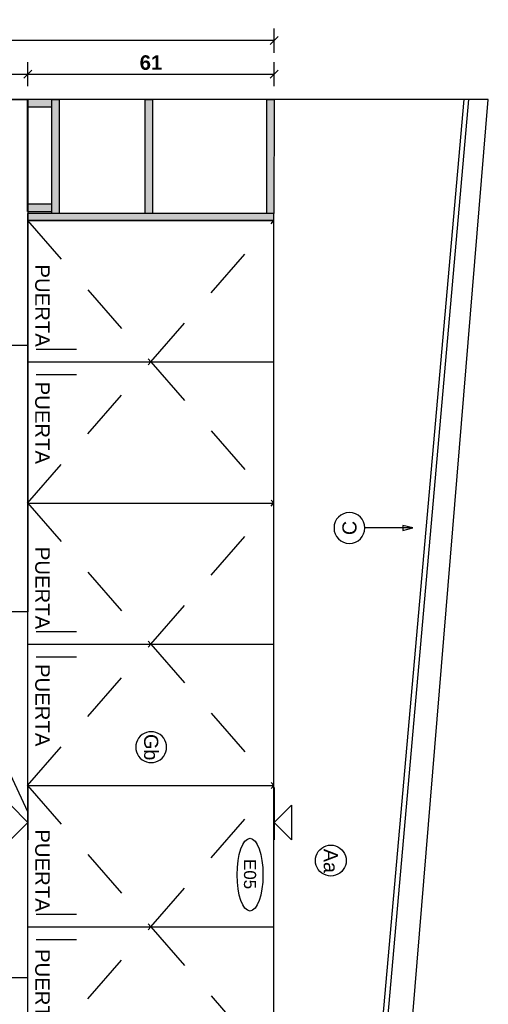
# Model space of a CAD drawing. Header units: millimetres. Extents: x -989 to -850, y -581 to -509.
# Tile 30 of 52: x -952.85 to -951.69, y -575.19 to -572.75. Entities that reach past the tile are written whole.
import ezdxf
from ezdxf.enums import TextEntityAlignment as Align

# ---------------------------------------------------------------- set-up
doc = ezdxf.new("R2010")
doc.units = ezdxf.units.MM
doc.header["$LTSCALE"] = 0.2
doc.set_wipeout_variables(frame=1)
doc.linetypes.add('HIDDEN2', pattern=[4.7625, 3.175, -1.5875])
for name, color, linetype in [('A-ALBA-0', 253, 'Continuous'), ('A-ALBA-4', 6, 'Continuous'), ('A-ANNO-NIV', 2, 'Continuous'), ('A-ANNO-PLANI @ 20', 1, 'Continuous'), ('A-ANNO-SIMB @ 20', 2, 'Continuous'), ('A-ANOT-COTA-PARC', 1, 'Continuous'), ('A-ANOT-NIVL @ 20', 2, 'Continuous'), ('A-ANOT-TTEC', 1, 'Continuous'), ('AE-ALBA-1', 1, 'Continuous'), ('TXT COTA', 3, 'Continuous')]:
    doc.layers.add(name, color=color, linetype=linetype)
doc.styles.add('BIS-ANOT', font='swiss.ttf')
doc.styles.add('BIS-COTA', font='swissb.ttf')
doc.styles.add('BIS-TXT', font='swiss.ttf')
doc.styles.add('E5-100', font='micross.ttf')
doc.dimstyles.new('BIS-COTA-NIVE', dxfattribs={"dimscale": 1.8, "dimtxt": 0.0018, "dimasz": 0.0015, "dimexe": 0, "dimexo": 0, "dimgap": 0.0027, "dimtad": 2, "dimtih": 1, "dimtoh": 1, "dimzin": 1, "dimdsep": 46, "dimtxsty": 'BIS-COTA', "dimblk1": 'MARK1', "dimblk2": 'MARK2', "dimsah": 1, "dimcen": 0.0015, "dimclrd": 1, "dimclre": 1, "dimaunit": 1, "dimadec": 0, "dimazin": 0, "dimtfac": 1, "dimtix": 1, "dimtofl": 0, "dimtmove": 2, "dimatfit": 3, "dimldrblk": 'MARK1', "dimfxl": 1, "dimtolj": 1, "dimarcsym": 0})
doc.dimstyles.new('BIS-COTA-PARC', dxfattribs={"dimscale": 0, "dimtxt": 0.0018, "dimasz": 0.001, "dimexe": 0.0015, "dimexo": 0, "dimgap": 0.0005, "dimtad": 1, "dimdec": 0, "dimlfac": 100, "dimzin": 9, "dimdsep": 46, "dimtxsty": 'BIS-COTA', "dimblk": 'OBLIQUE', "dimcen": 2.5, "dimclrd": 256, "dimclre": 251, "dimclrt": 2, "dimadec": 1, "dimazin": 2, "dimtfac": 1, "dimtdec": 0, "dimtix": 1, "dimtmove": 2, "dimatfit": 3, "dimldrblk": 'DOT', "dimfxl": 0.0015, "dimfxlon": 1, "dimtolj": 1, "dimtzin": 0, "dimarcsym": 0})

# ---------------------------------------------------------------- blocks, each defined once
blk = doc.blocks.new('_Oblique')
at = {"layer": 'TXT COTA', "color": 0, "lineweight": -2}
blk.add_line((-0.5, -0.5), (0.5, 0.5), dxfattribs=at)
blk = doc.blocks.new('*D627')
at = {"layer": 'A-ANOT-COTA-PARC', "color": 251, "lineweight": -2, "transparency": 16777216}
for p, q in [((-954.5142, -572.9447), (-954.4542, -572.9447)), ((-954.4542, -576.3447), (-954.5142, -576.3447))]:
    blk.add_line(p, q, dxfattribs=at)
at = {"layer": 'A-ANOT-COTA-PARC', "lineweight": -2, "transparency": 16777216}
blk.add_line((-954.4842, -576.3447), (-954.4842, -572.9447), dxfattribs=at)
at = {"layer": 'Defpoints', "color": 0, "transparency": 16777216}
for p in [(-955.105, -572.9447), (-954.4842, -572.9447), (-952.1202, -576.3447)]:
    blk.add_point(p, dxfattribs=at)
at = {"layer": 'A-ANOT-COTA-PARC', "lineweight": -2, "transparency": 16777216, "xscale": 0.02, "yscale": 0.02, "zscale": 0.02}
for p, rotation in [((-954.4842, -572.9447), 90), ((-954.4842, -576.3447), 270)]:
    blk.add_blockref('_Oblique', p, dxfattribs=dict(at, rotation=rotation))
at = {"layer": 'A-ANOT-COTA-PARC', "color": 2, "transparency": 16777216, "insert": (-954.5127, -574.6447), "char_height": 0.036, "attachment_point": 5, "rotation": 90, "style": 'BIS-COTA'}
blk.add_mtext('\\A1;340', dxfattribs=at)
blk = doc.blocks.new('_Dot')
at = {"color": 0, "linetype": 'ByBlock', "lineweight": -2}
blk.add_line((-0.5, 0), (-1, 0), dxfattribs=at)
at = {"color": 0, "linetype": 'ByBlock', "const_width": 0.5}
blk.add_lwpolyline([(-0.25, 0, 1), (0.25, 0, 1)], format="xyb", close=True, dxfattribs=at)
blk = doc.blocks.new('A-ANNO-NOM-2')
blk.add_wipeout([(0, -0.00191), (0.0003, -0.00189), (0.00059, -0.00182), (0.00087, -0.0017), (0.00112, -0.00155), (0.00135, -0.00135), (0.00155, -0.00112), (0.0017, -0.00087), (0.00182, -0.00059), (0.00189, -0.0003), (0.00191, 0), (0.00189, 0.0003), (0.00182, 0.00059), (0.0017, 0.00087), (0.00155, 0.00112), (0.00135, 0.00135), (0.00112, 0.00155), (0.00087, 0.0017), (0.00059, 0.00182), (0.0003, 0.00189), (0, 0.00191), (-0.0003, 0.00189), (-0.00059, 0.00182), (-0.00087, 0.0017), (-0.00112, 0.00155), (-0.00135, 0.00135), (-0.00155, 0.00112), (-0.0017, 0.00087), (-0.00182, 0.00059), (-0.00189, 0.0003), (-0.00191, 0), (-0.00189, -0.0003), (-0.00182, -0.00059), (-0.0017, -0.00087), (-0.00155, -0.00112), (-0.00135, -0.00135), (-0.00112, -0.00155), (-0.00087, -0.0017), (-0.00059, -0.00182), (-0.0003, -0.00189)])
blk.add_lwpolyline([(0, -0.00191), (0.0003, -0.00189), (0.00059, -0.00182), (0.00087, -0.0017), (0.00112, -0.00155), (0.00135, -0.00135), (0.00155, -0.00112), (0.0017, -0.00087), (0.00182, -0.00059), (0.00189, -0.0003), (0.00191, 0), (0.00189, 0.0003), (0.00182, 0.00059), (0.0017, 0.00087), (0.00155, 0.00112), (0.00135, 0.00135), (0.00112, 0.00155), (0.00087, 0.0017), (0.00059, 0.00182), (0.0003, 0.00189), (0, 0.00191), (-0.0003, 0.00189), (-0.00059, 0.00182), (-0.00087, 0.0017), (-0.00112, 0.00155), (-0.00135, 0.00135), (-0.00155, 0.00112), (-0.0017, 0.00087), (-0.00182, 0.00059), (-0.00189, 0.0003), (-0.00191, 0), (-0.00189, -0.0003), (-0.00182, -0.00059), (-0.0017, -0.00087), (-0.00155, -0.00112), (-0.00135, -0.00135), (-0.00112, -0.00155), (-0.00087, -0.0017), (-0.00059, -0.00182), (-0.0003, -0.00189)], close=True)
at = {"color": 1, "linetype": 'Continuous', "style": 'E5-100'}
blk.add_attdef('LETRA', text='', height=0.00175, dxfattribs=at).set_placement((0, 0), align=Align.MIDDLE_CENTER)
blk = doc.blocks.new('*U61')
blk.add_lwpolyline([(0, 0.00785), (0.00031, 0.0066), (-0.00031, 0.0066)], close=True)
blk.add_wipeout([(0, -0.00191), (0.0003, -0.00189), (0.00059, -0.00182), (0.00087, -0.0017), (0.00112, -0.00155), (0.00135, -0.00135), (0.00155, -0.00112), (0.0017, -0.00087), (0.00182, -0.00059), (0.00189, -0.0003), (0.00191, 0), (0.00189, 0.0003), (0.00182, 0.00059), (0.0017, 0.00087), (0.00155, 0.00112), (0.00135, 0.00135), (0.00112, 0.00155), (0.00087, 0.0017), (0.00059, 0.00182), (0.0003, 0.00189), (0, 0.00191), (-0.0003, 0.00189), (-0.00059, 0.00182), (-0.00087, 0.0017), (-0.00112, 0.00155), (-0.00135, 0.00135), (-0.00155, 0.00112), (-0.0017, 0.00087), (-0.00182, 0.00059), (-0.00189, 0.0003), (-0.00191, 0), (-0.00189, -0.0003), (-0.00182, -0.00059), (-0.0017, -0.00087), (-0.00155, -0.00112), (-0.00135, -0.00135), (-0.00112, -0.00155), (-0.00087, -0.0017), (-0.00059, -0.00182), (-0.0003, -0.00189)])
at = {"linetype": 'Continuous'}
blk.add_line((0, 0.00785), (0, 0.00191), dxfattribs=at)
blk.add_circle((0, 0), 0.00191)
at = {"color": 1, "linetype": 'Continuous', "style": 'E5-100'}
blk.add_attdef('LETRA', text='', height=0.00175, dxfattribs=at).set_placement((0, 0), align=Align.MIDDLE_CENTER)
blk = doc.blocks.new('*U547')
blk.add_wipeout([(0, 0), (0.00215, 0.00215), (-0.00215, 0.00215)])
at = {"color": 0, "linetype": 'Continuous'}
blk.add_line((-0.0043, 0), (0.00215, 0), dxfattribs=at)
at = {"color": 0, "linetype": 'Continuous', "ltscale": 5}
blk.add_lwpolyline([(-0.00215, 0.00215), (0.00215, 0.00215), (0, 0), (-0.00215, 0.00215)], dxfattribs=at)
blk = doc.blocks.new('*U539')
blk.add_wipeout([(0, 0), (0.00215, -0.00215), (-0.00215, -0.00215)])
at = {"color": 0, "linetype": 'Continuous'}
blk.add_line((-0.0043, 0), (0.00215, 0), dxfattribs=at)
at = {"color": 0, "linetype": 'Continuous', "ltscale": 5}
blk.add_lwpolyline([(-0.00215, -0.00215), (0.00215, -0.00215), (0, 0), (-0.00215, -0.00215)], dxfattribs=at)
blk = doc.blocks.new('*D584')
at = {"layer": 'A-ANNO-NIV', "color": 1, "lineweight": -2, "transparency": 16777216}
for p, q in [((-952.8319, -574.7088), (-952.907, -574.5484)), ((-952.907, -574.5484), (-952.907, -574.6084)), ((-952.8319, -574.6488), (-952.8319, -574.7088))]:
    blk.add_line(p, q, dxfattribs=at)
at = {"layer": 'Defpoints', "color": 0, "transparency": 16777216}
for p in [(-952.907, -574.6084), (-952.8319, -574.6488), (-954.3319, -576.3447)]:
    blk.add_point(p, dxfattribs=at)
at = {"layer": 'A-ANNO-NIV', "color": 0, "transparency": 16777216, "insert": (-952.907, -574.7291), "char_height": 0.036, "attachment_point": 5, "rotation": 90, "style": 'BIS-COTA'}
blk.add_mtext('\\A1;+1.50', dxfattribs=at)
blk = doc.blocks.new('MARK1')
at = {"color": 0}
for p, q in [((1, 0), (-1, 0)), ((0, 1.5), (0, -1.5))]:
    blk.add_line(p, q, dxfattribs=at)
blk.add_lwpolyline([(0.5, 0.5), (-0.5, -0.5)], dxfattribs=at)
blk = doc.blocks.new('MARK2')
at = {"color": 0}
for p, q in [((1, 0), (-1, 0)), ((0, 1.5), (0, -1.5))]:
    blk.add_line(p, q, dxfattribs=at)
blk.add_lwpolyline([(0.5, 0.5), (-0.5, -0.5)], dxfattribs=at)
blk = doc.blocks.new('*D595')
at = {"layer": 'A-ANOT-COTA-PARC', "color": 251, "lineweight": -2, "transparency": 16777216}
for p, q in [((-953.3819, -572.9123), (-953.3819, -572.8523)), ((-952.8319, -572.9123), (-952.8319, -572.8523))]:
    blk.add_line(p, q, dxfattribs=at)
at = {"layer": 'A-ANOT-COTA-PARC', "lineweight": -2, "transparency": 16777216}
blk.add_line((-953.3819, -572.8823), (-952.8319, -572.8823), dxfattribs=at)
at = {"layer": 'Defpoints', "color": 0, "transparency": 16777216}
for p in [(-952.8319, -572.8823), (-953.3819, -572.9672), (-952.8319, -572.9672)]:
    blk.add_point(p, dxfattribs=at)
at = {"layer": 'A-ANOT-COTA-PARC', "lineweight": -2, "transparency": 16777216, "xscale": 0.02, "yscale": 0.02, "zscale": 0.02, "rotation": 180}
blk.add_blockref('_Oblique', (-953.3819, -572.8823), dxfattribs=at)
at = {"layer": 'A-ANOT-COTA-PARC', "lineweight": -2, "transparency": 16777216, "xscale": 0.02, "yscale": 0.02, "zscale": 0.02}
blk.add_blockref('_Oblique', (-952.8319, -572.8823), dxfattribs=at)
at = {"layer": 'A-ANOT-COTA-PARC', "color": 2, "transparency": 16777216, "insert": (-953.1069, -572.8538), "char_height": 0.036, "attachment_point": 5, "style": 'BIS-COTA'}
blk.add_mtext('\\A1;55', dxfattribs=at)
blk = doc.blocks.new('*D596')
at = {"layer": 'A-ANOT-COTA-PARC', "color": 251, "lineweight": -2, "transparency": 16777216}
for p, q in [((-952.8319, -572.9123), (-952.8319, -572.8523)), ((-952.2218, -572.9123), (-952.2218, -572.8523))]:
    blk.add_line(p, q, dxfattribs=at)
at = {"layer": 'A-ANOT-COTA-PARC', "lineweight": -2, "transparency": 16777216}
blk.add_line((-952.8319, -572.8823), (-952.2218, -572.8823), dxfattribs=at)
at = {"layer": 'Defpoints', "color": 0, "transparency": 16777216}
for p in [(-952.2218, -572.8823), (-952.8319, -572.9672), (-952.2218, -572.9672)]:
    blk.add_point(p, dxfattribs=at)
at = {"layer": 'A-ANOT-COTA-PARC', "lineweight": -2, "transparency": 16777216, "xscale": 0.02, "yscale": 0.02, "zscale": 0.02, "rotation": 180}
blk.add_blockref('_Oblique', (-952.8319, -572.8823), dxfattribs=at)
at = {"layer": 'A-ANOT-COTA-PARC', "lineweight": -2, "transparency": 16777216, "xscale": 0.02, "yscale": 0.02, "zscale": 0.02}
blk.add_blockref('_Oblique', (-952.2218, -572.8823), dxfattribs=at)
at = {"layer": 'A-ANOT-COTA-PARC', "color": 2, "transparency": 16777216, "insert": (-952.5269, -572.8537), "char_height": 0.036, "attachment_point": 5, "style": 'BIS-COTA'}
blk.add_mtext('\\A1;61', dxfattribs=at)
blk = doc.blocks.new('*D597')
at = {"layer": 'A-ANOT-COTA-PARC', "color": 251, "lineweight": -2, "transparency": 16777216}
for p, q in [((-954.3319, -572.829), (-954.3319, -572.769)), ((-952.2218, -572.829), (-952.2218, -572.769))]:
    blk.add_line(p, q, dxfattribs=at)
at = {"layer": 'A-ANOT-COTA-PARC', "lineweight": -2, "transparency": 16777216}
blk.add_line((-952.2218, -572.799), (-954.3319, -572.799), dxfattribs=at)
at = {"layer": 'Defpoints', "color": 0, "transparency": 16777216}
for p in [(-954.3319, -572.799), (-954.3319, -572.9672), (-952.2218, -572.9672)]:
    blk.add_point(p, dxfattribs=at)
at = {"layer": 'A-ANOT-COTA-PARC', "lineweight": -2, "transparency": 16777216, "xscale": 0.02, "yscale": 0.02, "zscale": 0.02, "rotation": 180}
blk.add_blockref('_Oblique', (-954.3319, -572.799), dxfattribs=at)
at = {"layer": 'A-ANOT-COTA-PARC', "lineweight": -2, "transparency": 16777216, "xscale": 0.02, "yscale": 0.02, "zscale": 0.02}
blk.add_blockref('_Oblique', (-952.2218, -572.799), dxfattribs=at)
at = {"layer": 'A-ANOT-COTA-PARC', "color": 2, "transparency": 16777216, "insert": (-953.2769, -572.771), "char_height": 0.036, "attachment_point": 5, "style": 'BIS-COTA'}
blk.add_mtext('\\A1;211', dxfattribs=at)
blk = doc.blocks.new('E06 CORTE')
h = blk.add_hatch(color=252)
h.dxf.hatch_style = 1
h.paths.add_polyline_path([(0.2821, 0.06), (0, 0.0601), (0, 0.0781), (0.2821, 0.078)])
h.paths.add_polyline_path([(0.2821, 0.291), (0, 0.2911), (0, 0.3091), (0.2821, 0.309)])
h.paths.add_polyline_path([(0.2821, 0.5919), (0, 0.592), (0, 0.61), (0.2821, 0.6099)])
h.paths.add_polyline_path([(0.2594, -0.0001), (0.2774, -0.0001), (0.2774, 0.06), (0.2594, 0.06)])
h.paths.add_polyline_path([(0.2821, 0), (0.3001, 0), (0.3001, 0.6099), (0.2821, 0.6099)])
h = blk.add_hatch(color=252)
h.dxf.hatch_style = 1
h.paths.add_polyline_path([(0, 0), (0.018, 0), (0.018, 0.0601), (0, 0.0601)])
blk.add_line((0.2774, -0.0001), (0, 0))
for points in [[(0.2821, 0.5919), (0, 0.592), (0, 0.61), (0.2821, 0.6099)], [(0.2821, 0), (0.3001, 0), (0.3001, 0.6099), (0.2821, 0.6099)], [(0.2821, 0.291), (0, 0.2911), (0, 0.3091), (0.2821, 0.309)], [(0.2821, 0.06), (0, 0.0601), (0, 0.0781), (0.2821, 0.078)], [(0, 0), (0.018, 0), (0.018, 0.0601), (0, 0.0601)], [(0.2594, -0.0001), (0.2774, -0.0001), (0.2774, 0.06), (0.2594, 0.06)]]:
    blk.add_lwpolyline(points, close=True)
blk = doc.blocks.new('CCA-PLANI1')
blk.add_wipeout([(0.225, 0), (0.2186, -0.0189), (0.2045, -0.0333), (0.1875, -0.0442), (0.1691, -0.0528), (0.15, -0.0596), (0.1305, -0.0652), (0.1108, -0.0696), (0.0908, -0.0732), (0.0708, -0.0759), (0.0506, -0.078), (0.0304, -0.0793), (0.0101, -0.0799), (-0.0101, -0.0799), (-0.0304, -0.0793), (-0.0506, -0.078), (-0.0708, -0.0759), (-0.0908, -0.0732), (-0.1108, -0.0696), (-0.1305, -0.0652), (-0.15, -0.0596), (-0.1691, -0.0528), (-0.1875, -0.0442), (-0.2045, -0.0333), (-0.2186, -0.0189), (-0.225, 0), (-0.2186, 0.0189), (-0.2045, 0.0333), (-0.1875, 0.0442), (-0.1691, 0.0528), (-0.15, 0.0596), (-0.1305, 0.0652), (-0.1108, 0.0696), (-0.0908, 0.0732), (-0.0708, 0.0759), (-0.0506, 0.078), (-0.0304, 0.0793), (-0.0101, 0.0799), (0.0101, 0.0799), (0.0304, 0.0793), (0.0506, 0.078), (0.0708, 0.0759), (0.0908, 0.0732), (0.1108, 0.0696), (0.1305, 0.0652), (0.15, 0.0596), (0.1691, 0.0528), (0.1875, 0.0442), (0.2045, 0.0333), (0.2186, 0.0189)])
blk.add_ellipse((0, 0), major_axis=(-0.225, 0), ratio=0.355556, start_param=-3.141592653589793, end_param=3.141592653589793)
at = {"color": 2, "style": 'E5-100'}
blk.add_attdef('TIPO', text='', height=0.075, rotation=360, dxfattribs=at).set_placement((0, 0), align=Align.MIDDLE_CENTER)

msp = doc.modelspace()

# ---------------------------------------------------------------- linework, layer by layer
at = {"layer": 'A-ALBA-0'}
for p, q in [((-952.8319, -573.5542), (-953.3819, -573.5542)), ((-952.8319, -575.1197), (-953.3819, -575.1197))]:
    msp.add_line(p, q, dxfattribs=at)
for points in [[(-953.3819, -572.9447), (-952.8319, -572.9447), (-952.8319, -574.2137), (-953.3819, -574.2137)], [(-953.3819, -576.3447), (-952.8319, -576.3447), (-952.8319, -574.2137), (-953.3819, -574.2137)]]:
    msp.add_lwpolyline(points, close=True, dxfattribs=at)
at = {"layer": 'A-ALBA-0', "linetype": 'HIDDEN2', "ltscale": 0.2}
for points in [[(-952.8325, -573.2448), (-952.5275, -573.5945), (-952.2224, -573.2448)], [(-952.8325, -573.9442), (-952.5275, -573.5945), (-952.2224, -573.9442)], [(-952.8324, -573.944), (-952.5275, -574.2937), (-952.2224, -573.944)], [(-952.8324, -575.3429), (-952.5274, -574.9933), (-952.2224, -575.3429)]]:
    msp.add_lwpolyline(points, dxfattribs=at)
at = {"layer": 'A-ALBA-4'}
msp.add_lwpolyline([(-951.6919, -572.9447), (-954.3319, -572.9447), (-954.3319, -576.3447), (-951.9719, -576.3447)], close=True, dxfattribs=at)
at = {"layer": 'AE-ALBA-1'}
for p, q in [((-952.8326, -573.2449), (-952.2225, -573.2449)), ((-952.8325, -573.2448), (-952.2224, -573.2448)), ((-952.8114, -573.5633), (-952.7114, -573.5633)), ((-952.8325, -573.5945), (-952.2225, -573.5945)), ((-952.8114, -573.6257), (-952.7114, -573.6257)), ((-952.8325, -573.9441), (-952.2225, -573.9441)), ((-952.8114, -574.2625), (-952.7114, -574.2625)), ((-952.8325, -574.2937), (-952.2225, -574.2937)), ((-952.8114, -574.3249), (-952.7114, -574.3249)), ((-952.8114, -574.962), (-952.7114, -574.962)), ((-952.8324, -574.9933), (-952.2224, -574.9933)), ((-952.8114, -575.0245), (-952.7114, -575.0245))]:
    msp.add_line(p, q, dxfattribs=at)

# ---------------------------------------------------------------- block references
at = {"layer": 'AE-ALBA-1', "rotation": 269.9999999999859}
msp.add_blockref('E06 CORTE', (-952.8323, -572.9447), dxfattribs=at)

# ---------------------------------------------------------------- texts
at = {"layer": 'A-ANOT-TTEC', "char_height": 0.036, "attachment_point": 1, "rotation": 270, "style": 'BIS-TXT'}
for insert in [(-952.7775, -573.3533), (-952.7775, -573.6435), (-952.7774, -574.0525), (-952.7774, -574.3427), (-952.7774, -574.7521), (-952.7774, -575.0484)]:
    msp.add_mtext_dynamic_manual_height_columns('PUERTA', width=0.605992, gutter_width=0.025, heights=[0], dxfattribs=dict(at, insert=insert))

# ---------------------------------------------------------------- dimensions: what is measured, and where the dimension line sits
at = {"layer": 'A-ANOT-COTA-PARC'}
for base, p1, p2, picture, middle in [((-954.3319, -572.799, -0.0005), (-952.2218, -572.9672, -0.0005), (-954.3319, -572.9672, -0.0005), '*D597', (-953.2769, -572.771, -0.0005)), ((-952.8319, -572.8823, -0.0005), (-953.3819, -572.9672, -0.0005), (-952.8319, -572.9672, -0.0005), '*D595', (-953.1069, -572.8538, -0.0005)), ((-952.2218, -572.8823, -0.0005), (-952.8319, -572.9672, -0.0005), (-952.2218, -572.9672, -0.0005), '*D596', (-952.5269, -572.8537, -0.0005))]:
    dim = msp.add_linear_dim(base=base, p1=p1, p2=p2, dimstyle='BIS-COTA-PARC', override={"dimscale": 0, "dimtix": 1, "dimtofl": 1, "dimtmove": 2, "dimatfit": 3}, dxfattribs=at)
    dim.commit()
    dim.dimension.update_dxf_attribs({"geometry": picture, "text_midpoint": middle})
dim = msp.add_linear_dim(base=(-954.4842, -572.9447, 0.0005), p1=(-952.1202, -576.3447, 0.0005), p2=(-955.105, -572.9447, 0.0005), angle=90, dimstyle='BIS-COTA-PARC', override={"dimscale": 0, "dimtix": 1, "dimtofl": 1, "dimtmove": 2, "dimatfit": 3}, dxfattribs=at)
dim.commit()
dim.dimension.update_dxf_attribs({"geometry": '*D627', "text_midpoint": (-954.5127, -574.6447, 0.0005)})

# ---------------------------------------------------------------- next in the draw order: block references
at = {"layer": 'A-ANNO-SIMB @ 20', "linetype": 'Continuous'}
ref = msp.add_blockref('*U61', (-952.0356, -574.0058), dxfattribs=dict(at, xscale=-20, yscale=20, zscale=20, rotation=269.9999999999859))
ref.add_attrib('LETRA', 'C', dxfattribs={"layer": '0', "color": 1, "linetype": 'Continuous', "height": 0.035, "rotation": 90, "style": 'E5-100'}).set_placement((-952.0356, -574.0058), align=Align.MIDDLE_CENTER)
ref = msp.add_blockref('A-ANNO-NOM-2', (-952.0818, -574.8294), dxfattribs=dict(at, xscale=-20, yscale=20, zscale=20, rotation=269.9999999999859))
ref.add_attrib('LETRA', 'Aa', dxfattribs={"layer": '0', "color": 1, "linetype": 'Continuous', "height": 0.035, "rotation": 270, "style": 'BIS-ANOT'}).set_placement((-952.0818, -574.8301), align=Align.MIDDLE_CENTER)
at = {"layer": 'A-ANOT-NIVL @ 20', "xscale": 20, "yscale": 20, "zscale": 20, "rotation": 269.999999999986}
for name, p in [('*U539', (-952.8319, -574.7347)), ('*U547', (-952.2219, -574.7348))]:
    msp.add_blockref(name, p, dxfattribs=at)

# ---------------------------------------------------------------- next in the draw order: linework, layer by layer
at = {"layer": 'A-ALBA-4'}
for points in [[(-952.0519, -576.3447), (-951.7519, -572.9447)], [(-952.0398, -576.3447), (-951.7398, -572.9447)]]:
    msp.add_lwpolyline(points, dxfattribs=at)
at = {"layer": 'AE-ALBA-1'}
msp.add_line((-952.8324, -574.6437), (-952.2224, -574.6437), dxfattribs=at)
msp.add_lwpolyline([(-952.8324, -576.0447), (-952.2224, -576.0447), (-952.2225, -573.2449), (-952.8324, -573.2449)], close=True, dxfattribs=at)

# ---------------------------------------------------------------- next in the draw order: dimensions: what is measured, and where the dimension line sits
at = {"layer": 'A-ANNO-NIV'}
dim = msp.add_ordinate_dim(feature_location=(-952.8319, -574.6488, -0.0005), offset=(-0.0751, 0.0404), dtype=0, origin=(-954.3319, -576.3447, -0.0005), dimstyle='BIS-COTA-NIVE', override={"dimscale": 0, "dimpost": '+<>', "dimtix": 1, "dimtofl": 0, "dimtmove": 2, "dimatfit": 3}, dxfattribs=at)
dim.commit()
dim.dimension.update_dxf_attribs({"geometry": '*D584', "text_midpoint": (-952.907, -574.7291, -0.0005), "text_rotation": 180})

# ---------------------------------------------------------------- next in the draw order: block references
at = {"layer": 'A-ANNO-PLANI @ 20'}
ref = msp.add_blockref('CCA-PLANI1', (-952.2817, -574.8643), dxfattribs=dict(at, xscale=0.400175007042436, yscale=0.400175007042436, zscale=0.400175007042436, rotation=269.9999999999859))
ref.add_attrib('TIPO', 'E05', dxfattribs={"layer": '0', "color": 2, "height": 0.03001, "rotation": 270, "style": 'E5-100'}).set_placement((-952.2817, -574.8628), align=Align.MIDDLE_CENTER)
at = {"layer": 'A-ANNO-SIMB @ 20', "linetype": 'Continuous'}
ref = msp.add_blockref('A-ANNO-NOM-2', (-952.5264, -574.5486), dxfattribs=dict(at, xscale=20, yscale=20, zscale=20, rotation=269.9999999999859))
ref.add_attrib('LETRA', 'Gb', dxfattribs={"layer": '0', "color": 1, "linetype": 'Continuous', "height": 0.035, "rotation": 270, "style": 'BIS-ANOT'}).set_placement((-952.5264, -574.5486), align=Align.MIDDLE_CENTER)

# ---------------------------------------------------------------- next in the draw order: linework, layer by layer
at = {"layer": 'A-ALBA-0', "linetype": 'HIDDEN2', "ltscale": 0.2}
for points in [[(-952.8324, -574.6434), (-952.5275, -574.2937), (-952.2224, -574.6434)], [(-952.8324, -574.6436), (-952.5274, -574.9933), (-952.2224, -574.6436)]]:
    msp.add_lwpolyline(points, dxfattribs=at)

doc.saveas('drawing.dxf')
